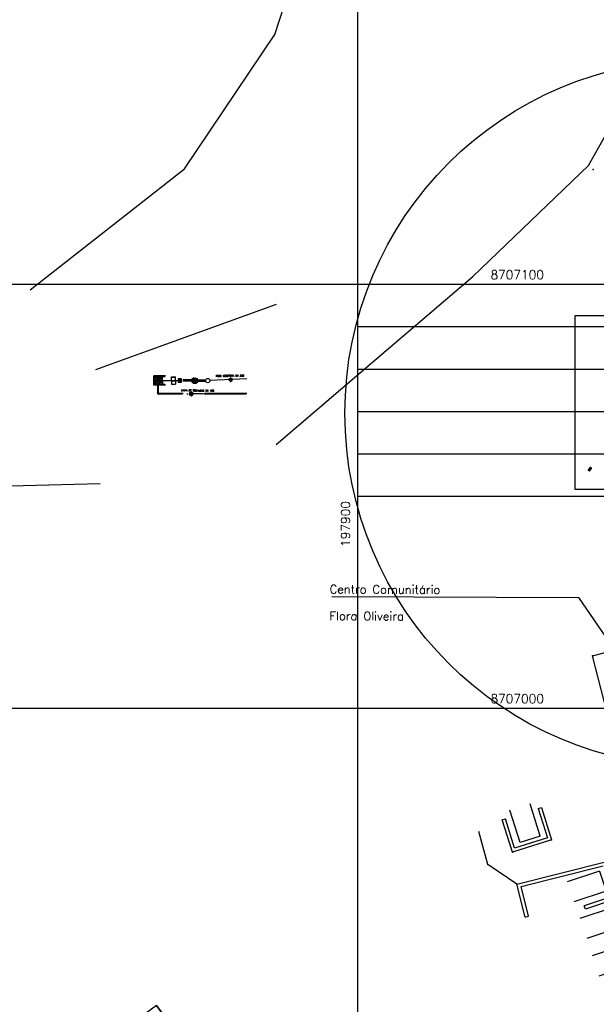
# Model space of a CAD drawing. Header units: millimetres. Extents: x 196436 to 199900, y 8705373 to 8708636.
# Tile 34 of 92: x 197820 to 197956, y 8706930 to 8707162. Entities that reach past the tile are written whole.
import ezdxf
from ezdxf.enums import TextEntityAlignment as Align

# ---------------------------------------------------------------- set-up
doc = ezdxf.new("R2010")
doc.units = ezdxf.units.MM
doc.header["$LTSCALE"] = 5
doc.linetypes.add('DASHDOT', pattern=[1, 0.5, -0.25, 0, -0.25])
doc.linetypes.add('HIDDEN', pattern=[0.375, 0.25, -0.125])
for name, color, linetype in [('BAR-EIXOS', 7, 'DASHDOT'), ('BAR-PECAS', 2, 'Continuous'), ('CAMPO_FUT', 7, 'Continuous'), ('CASA', 6, 'Continuous'), ('CERCA', 3, 'CERCA_LINE'), ('COTAS', 7, 'Continuous'), ('DIM', 7, 'Continuous'), ('EIXO', 7, 'Continuous'), ('ESTRUTURA', 5, 'Continuous'), ('LAGOA', 3, 'Continuous'), ('LIMHATRA', 2, 'HIDDEN'), ('LINHA-FINA', 3, 'Continuous'), ('MALHA', 9, 'Continuous'), ('MURO', 9, 'Continuous'), ('PAREDE', 5, 'Continuous'), ('REDE-SANITÁRIO', 6, 'Continuous'), ('RIO', 130, 'Continuous'), ('TAMPA', 3, 'Continuous'), ('TEXTO', 2, 'Continuous'), ('TXT_COORD', 3, 'Continuous')]:
    doc.layers.add(name, color=color, linetype=linetype)
doc.styles.add('GEOSIS', font='ROMANS.SHX')
doc.styles.add('ROMANS', font='romans.shx', dxfattribs={"width": 0.85})
doc.linetypes.add('CERCA_LINE', pattern='A,0.5,-0.2,["X",Standard,S=0.1,R=0,X=-0.1,Y=-0.05],-0.25', length=0.95)

# ---------------------------------------------------------------- blocks, each defined once
blk = doc.blocks.new('CAMPO')
at = {"layer": 'CAMPO_FUT'}
for p, q in [((-12.92, 36.45), (-22.33, 45.42)), ((-33.62, 14.73), (-12.92, 36.45)), ((-43.03, 23.7), (-33.62, 14.73))]:
    blk.add_line(p, q, dxfattribs=at)
for points in [[(-55.1, 11.03), (-10.26, 58.08)], [(-10.26, 58.08), (-55.1, 11.03)], [(-10.26, 58.08), (58.51, -7.45)], [(24.13, 25.31), (-20.72, -21.74)], [(-55.1, 11.03), (13.67, -54.51)], [(58.51, -7.45), (13.67, -54.51)], [(46.44, -20.12), (37.03, -11.15), (16.33, -32.87), (25.74, -41.84)], [(37.03, -11.15), (16.33, -32.87)]]:
    blk.add_lwpolyline(points, dxfattribs=at)
blk.add_circle((1.7, 1.79), 11.96, dxfattribs=at)
for centre, start, end in [((-23.27, 25.59), 226.3786, 46.3786), ((26.68, -22.01), 46.3786, 226.3786)]:
    blk.add_arc(centre, 5.73, start, end, dxfattribs=at)
blk = doc.blocks.new('A$C6E4D7D70')
at = {"layer": 'CASA'}
for points in [[(2.57, 9.18), (0, 1.6)], [(2.57, 9.18), (7.3, 7.58)], [(7.3, 7.58), (4.74, 0)]]:
    blk.add_lwpolyline(points, dxfattribs=at)
blk = doc.blocks.new('A$C554853E6')
at = {"layer": 'CASA', "rotation": 357.8006497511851}
blk.add_blockref('A$C6E4D7D70', (-0.06, 0.18), dxfattribs=at)
blk = doc.blocks.new('BB-1-CC13-N0-D150-S0')
at = {"layer": 'BAR-EIXOS'}
for p, q in [((-0.17, 0), (0, 0)), ((0, 0), (0, -0.17))]:
    blk.add_line(p, q, dxfattribs=at)
at = {"layer": 'BAR-PECAS'}
for p, q in [((-0.25, 0.12), (-0.25, -0.12)), ((-0.24, 0.11), (-0.24, -0.11)), ((0.12, -0.25), (-0.12, -0.25)), ((0.11, -0.24), (-0.11, -0.24))]:
    blk.add_line(p, q, dxfattribs=at)
for points in [[(-0.27, -0.12), (-0.27, 0.12), (-0.25, 0.12), (-0.24, 0.11, -0.179223), (-0.17, 0.08), (-0.17, -0.09, -0.179223), (-0.24, -0.11), (-0.25, -0.12)], [(-0.12, -0.27), (0.12, -0.27), (0.12, -0.25), (0.11, -0.24, 0.179223), (0.08, -0.17), (-0.09, -0.17, 0.179223), (-0.11, -0.24), (-0.12, -0.25)]]:
    blk.add_lwpolyline(points, format="xyb", close=True, dxfattribs=at)
for radius, start, end in [(0.285, 5.7791, 84.2209), (0.117, 14.1717, 75.8283)]:
    blk.add_arc((-0.2, -0.2), radius, start, end, dxfattribs=at)
blk = doc.blocks.new('A$C26ED7CE0')
for p, q in [((0.106, 0), (0, 0.106)), ((0.046, 0.106), (0, 0.106)), ((0.166, 0.176), (0.046, 0.176)), ((0.046, 0.106), (0.046, 0.176)), ((0.106, 0), (0.212, 0.106)), ((0.166, 0.106), (0.166, 0.176)), ((0.212, 0.106), (0.166, 0.106))]:
    blk.add_line(p, q)
at = {"color": 0}
for p, q in [((0.107, 0.001), (0.001, 0.106)), ((0.108, 0.002), (0.005, 0.106)), ((0.11, 0.004), (0.008, 0.106)), ((0.112, 0.006), (0.012, 0.106)), ((0.114, 0.008), (0.015, 0.106)), ((0.115, 0.009), (0.019, 0.106)), ((0.117, 0.011), (0.022, 0.106)), ((0.119, 0.013), (0.026, 0.106)), ((0.121, 0.015), (0.029, 0.106)), ((0.123, 0.016), (0.033, 0.106)), ((0.124, 0.018), (0.036, 0.106)), ((0.126, 0.02), (0.04, 0.106)), ((0.128, 0.022), (0.044, 0.106)), ((0.163, 0.057), (0.046, 0.174)), ((0.161, 0.055), (0.046, 0.171)), ((0.16, 0.054), (0.046, 0.167)), ((0.158, 0.052), (0.046, 0.164)), ((0.156, 0.05), (0.046, 0.16)), ((0.154, 0.048), (0.046, 0.157)), ((0.153, 0.047), (0.046, 0.153)), ((0.151, 0.045), (0.046, 0.149)), ((0.149, 0.043), (0.046, 0.146)), ((0.147, 0.041), (0.046, 0.142)), ((0.145, 0.039), (0.046, 0.139)), ((0.144, 0.038), (0.046, 0.135)), ((0.142, 0.036), (0.046, 0.132)), ((0.14, 0.034), (0.046, 0.128)), ((0.138, 0.032), (0.046, 0.125)), ((0.137, 0.031), (0.046, 0.121)), ((0.135, 0.029), (0.046, 0.118)), ((0.133, 0.027), (0.046, 0.114)), ((0.131, 0.025), (0.046, 0.111)), ((0.13, 0.024), (0.046, 0.107)), ((0.165, 0.059), (0.048, 0.176)), ((0.167, 0.061), (0.051, 0.176)), ((0.168, 0.062), (0.055, 0.176)), ((0.17, 0.064), (0.058, 0.176)), ((0.172, 0.066), (0.062, 0.176)), ((0.174, 0.068), (0.065, 0.176)), ((0.176, 0.069), (0.069, 0.176)), ((0.177, 0.071), (0.072, 0.176)), ((0.179, 0.073), (0.076, 0.176)), ((0.181, 0.075), (0.08, 0.176)), ((0.183, 0.077), (0.083, 0.176)), ((0.184, 0.078), (0.087, 0.176)), ((0.186, 0.08), (0.09, 0.176)), ((0.188, 0.082), (0.094, 0.176)), ((0.166, 0.107), (0.097, 0.176)), ((0.166, 0.111), (0.101, 0.176)), ((0.166, 0.114), (0.104, 0.176)), ((0.166, 0.118), (0.108, 0.176)), ((0.166, 0.121), (0.111, 0.176)), ((0.166, 0.125), (0.115, 0.176)), ((0.166, 0.128), (0.118, 0.176)), ((0.166, 0.132), (0.122, 0.176)), ((0.166, 0.136), (0.126, 0.176)), ((0.166, 0.139), (0.129, 0.176)), ((0.166, 0.143), (0.133, 0.176)), ((0.166, 0.146), (0.136, 0.176)), ((0.166, 0.15), (0.14, 0.176)), ((0.166, 0.153), (0.143, 0.176)), ((0.166, 0.157), (0.147, 0.176)), ((0.166, 0.16), (0.15, 0.176)), ((0.166, 0.164), (0.154, 0.176)), ((0.166, 0.167), (0.157, 0.176)), ((0.166, 0.171), (0.161, 0.176)), ((0.166, 0.174), (0.164, 0.176)), ((0.19, 0.084), (0.167, 0.106)), ((0.191, 0.085), (0.171, 0.106)), ((0.193, 0.087), (0.174, 0.106)), ((0.195, 0.089), (0.178, 0.106)), ((0.197, 0.091), (0.181, 0.106)), ((0.199, 0.092), (0.185, 0.106)), ((0.2, 0.094), (0.188, 0.106)), ((0.202, 0.096), (0.192, 0.106))]:
    blk.add_line(p, q, dxfattribs=at)

msp = doc.modelspace()

# ---------------------------------------------------------------- linework, layer by layer
at = {"color": 2, "elevation": 1}
msp.add_lwpolyline([(197951.296, 8707051.636), (197999.016, 8707051.636), (197999.016, 8707092.534), (197951.296, 8707092.534)], close=True, dxfattribs=at)
at = {"color": 4}
msp.add_circle((197864.65, 8707077.274), 0.5, dxfattribs=at)
at = {"layer": 'BAR-EIXOS'}
for p, q in [((197852.844, 8707076.614), (197852.844, 8707074.114)), ((197861.4, 8707077.274), (197858.4, 8707077.274)), ((197861.056, 8707077.274), (197862.156, 8707077.274)), ((197861.606, 8707076.624), (197861.606, 8707077.924)), ((197861.65, 8707077.274), (197864.65, 8707077.274)), ((197873.784, 8707074.114), (197853.014, 8707074.114))]:
    msp.add_line(p, q, dxfattribs=at)
at = {"layer": 'BAR-PECAS', "color": 3, "linetype": 'HIDDEN', "ltscale": 8}
for p, q in [((197852.759, 8707076.374), (197852.759, 8707074.385)), ((197852.929, 8707076.374), (197852.929, 8707074.385)), ((197860.971, 8707077.411), (197858.771, 8707077.411)), ((197860.971, 8707077.137), (197858.771, 8707077.137)), ((197862.242, 8707077.411), (197864.153, 8707077.411)), ((197862.242, 8707077.137), (197864.153, 8707077.137)), ((197873.875, 8707074.199), (197853.115, 8707074.199)), ((197873.693, 8707074.029), (197853.115, 8707074.029))]:
    msp.add_line(p, q, dxfattribs=at)
at = {"layer": 'BAR-PECAS', "color": 9}
for p, q in [((197861.683, 8707077.578), (197861.683, 8707077.578)), ((197861.69, 8707077.571), (197861.69, 8707077.571))]:
    msp.add_line(p, q, dxfattribs=at)
at = {"layer": 'BAR-PECAS', "color": 3, "linetype": 'HIDDEN', "ltscale": 4}
msp.add_line((197852.929, 8707074.367), (197852.929, 8707074.358), dxfattribs=at)
at = {"layer": 'BAR-PECAS', "color": 9}
for points in [[(197861.067, 8707077.284, -0.405361), (197861.062, 8707077.279), (197860.976, 8707077.279, -0.4212597), (197860.971, 8707077.284)], [(197860.971, 8707077.264, -0.4212597), (197860.976, 8707077.27), (197861.062, 8707077.27, -0.405361), (197861.067, 8707077.265)], [(197860.999, 8707077.424, -0.4212597), (197861.006, 8707077.427), (197861.085, 8707077.394, -0.405361), (197861.088, 8707077.388)], [(197861.088, 8707077.161, -0.405361), (197861.085, 8707077.155), (197861.006, 8707077.122, -0.4212597), (197860.999, 8707077.125)], [(197861.095, 8707077.406, -0.405361), (197861.089, 8707077.403), (197861.01, 8707077.436, -0.4212597), (197861.007, 8707077.442)], [(197861.007, 8707077.106, -0.4212597), (197861.01, 8707077.113), (197861.089, 8707077.146, -0.405361), (197861.095, 8707077.143)], [(197861.086, 8707077.561, -0.4212597), (197861.093, 8707077.561), (197861.154, 8707077.5, -0.405361), (197861.154, 8707077.493)], [(197861.167, 8707077.507, -0.405361), (197861.16, 8707077.507), (197861.1, 8707077.568, -0.4212597), (197861.1, 8707077.575)], [(197861.218, 8707077.654, -0.4212597), (197861.225, 8707077.651), (197861.258, 8707077.572, -0.405361), (197861.255, 8707077.566)], [(197861.273, 8707077.573, -0.405361), (197861.267, 8707077.576), (197861.234, 8707077.655, -0.4212597), (197861.237, 8707077.661)], [(197861.376, 8707077.689, -0.4212597), (197861.381, 8707077.684), (197861.381, 8707077.599, -0.405361), (197861.377, 8707077.594)], [(197861.396, 8707077.594, -0.405361), (197861.391, 8707077.599), (197861.391, 8707077.684, -0.4212597), (197861.396, 8707077.689)], [(197861.536, 8707077.661, -0.4212597), (197861.539, 8707077.655), (197861.506, 8707077.576, -0.405361), (197861.5, 8707077.573)], [(197861.517, 8707077.566, -0.405361), (197861.515, 8707077.572), (197861.548, 8707077.651, -0.4212597), (197861.554, 8707077.654)], [(197861.673, 8707077.575, -0.4212597), (197861.673, 8707077.568), (197861.612, 8707077.507, -0.405361), (197861.605, 8707077.507)], [(197861.619, 8707077.493, -0.405361), (197861.619, 8707077.5), (197861.68, 8707077.561, -0.4212597), (197861.687, 8707077.561)], [(197861.766, 8707077.442, -0.4212597), (197861.763, 8707077.436), (197861.684, 8707077.403, -0.405361), (197861.678, 8707077.406)], [(197861.685, 8707077.388, -0.405361), (197861.688, 8707077.394), (197861.767, 8707077.427, -0.4212597), (197861.773, 8707077.424)]]:
    msp.add_lwpolyline(points, format="xyb", dxfattribs=at)
for points in [[(197860.997, 8707077.307, -0.0691647), (197861.014, 8707077.393, -1.0569088), (197861.046, 8707077.382, 0.0689918), (197861.031, 8707077.305, -1.0569088)], [(197861.014, 8707077.156, -0.0691647), (197860.997, 8707077.241, -1.0569088), (197861.031, 8707077.243, 0.0689918), (197861.046, 8707077.167, -1.0569088)], [(197861.04, 8707077.454, -0.0691647), (197861.088, 8707077.526, -1.0569088), (197861.113, 8707077.504, 0.0689918), (197861.07, 8707077.439, -1.0569088)], [(197861.135, 8707077.573, -0.0691647), (197861.207, 8707077.621, -1.0569088), (197861.222, 8707077.591, 0.0689918), (197861.157, 8707077.548, -1.0569088)], [(197861.268, 8707077.646, -0.0691647), (197861.353, 8707077.663, -1.0569088), (197861.355, 8707077.63, 0.0689918), (197861.279, 8707077.615, -1.0569088)], [(197861.419, 8707077.663, -0.0691647), (197861.505, 8707077.646, -1.0569088), (197861.494, 8707077.615, 0.0689918), (197861.417, 8707077.63, -1.0569088)], [(197861.566, 8707077.621, -0.0691647), (197861.638, 8707077.573, -1.0569088), (197861.616, 8707077.548, 0.0689918), (197861.551, 8707077.591, -1.0569088)], [(197861.685, 8707077.526, -0.0691647), (197861.733, 8707077.454, -1.0569088), (197861.703, 8707077.439, 0.0689918), (197861.66, 8707077.504, -1.0569088)]]:
    msp.add_lwpolyline(points, format="xyb", close=True, dxfattribs=at)
at = {"layer": 'BAR-PECAS', "color": 7}
for points in [[(197861.088, 8707077.023, -0.0691647), (197861.04, 8707077.095, -1.0569088), (197861.07, 8707077.11, 0.0689918), (197861.113, 8707077.045, -1.0569088)], [(197861.207, 8707076.928, -0.0691647), (197861.135, 8707076.976, -1.0569088), (197861.157, 8707077.001, 0.0689918), (197861.222, 8707076.958, -1.0569088)], [(197861.353, 8707076.885, -0.0691647), (197861.268, 8707076.902, -1.0569088), (197861.279, 8707076.934, 0.0689918), (197861.355, 8707076.919, -1.0569088)], [(197861.505, 8707076.902, -0.0691647), (197861.419, 8707076.885, -1.0569088), (197861.417, 8707076.919, 0.0689918), (197861.494, 8707076.934, -1.0569088)], [(197861.638, 8707076.976, -0.0691647), (197861.566, 8707076.928, -1.0569088), (197861.551, 8707076.958, 0.0689918), (197861.616, 8707077.001, -1.0569088)], [(197861.733, 8707077.095, -0.0691647), (197861.685, 8707077.023, -1.0569088), (197861.66, 8707077.045, 0.0689918), (197861.703, 8707077.11, -1.0569088)], [(197861.758, 8707077.393, -0.0691647), (197861.775, 8707077.307, -1.0569088), (197861.742, 8707077.305, 0.0689918), (197861.727, 8707077.382, -1.0569088)], [(197861.775, 8707077.241, -0.0691647), (197861.758, 8707077.156, -1.0569088), (197861.727, 8707077.167, 0.0689918), (197861.742, 8707077.243, -1.0569088)]]:
    msp.add_lwpolyline(points, format="xyb", close=True, dxfattribs=at)
for points in [[(197861.154, 8707077.055, -0.405361), (197861.154, 8707077.048), (197861.093, 8707076.988, -0.4212597), (197861.086, 8707076.988)], [(197861.1, 8707076.974, -0.4212597), (197861.1, 8707076.981), (197861.16, 8707077.042, -0.405361), (197861.167, 8707077.042)], [(197861.255, 8707076.983, -0.405361), (197861.258, 8707076.977), (197861.225, 8707076.898, -0.4212597), (197861.218, 8707076.895)], [(197861.237, 8707076.887, -0.4212597), (197861.234, 8707076.894), (197861.267, 8707076.973, -0.405361), (197861.273, 8707076.976)], [(197861.377, 8707076.955, -0.405361), (197861.381, 8707076.95), (197861.381, 8707076.865, -0.4212597), (197861.376, 8707076.86)], [(197861.396, 8707076.86, -0.4212597), (197861.391, 8707076.865), (197861.391, 8707076.95, -0.405361), (197861.396, 8707076.955)], [(197861.5, 8707076.976, -0.405361), (197861.506, 8707076.973), (197861.539, 8707076.894, -0.4212597), (197861.536, 8707076.887)], [(197861.554, 8707076.895, -0.4212597), (197861.548, 8707076.898), (197861.515, 8707076.977, -0.405361), (197861.517, 8707076.983)], [(197861.605, 8707077.042, -0.405361), (197861.612, 8707077.042), (197861.673, 8707076.981, -0.4212597), (197861.673, 8707076.974)], [(197861.687, 8707076.988, -0.4212597), (197861.68, 8707076.988), (197861.619, 8707077.048, -0.405361), (197861.619, 8707077.055)], [(197861.678, 8707077.143, -0.405361), (197861.684, 8707077.146), (197861.763, 8707077.113, -0.4212597), (197861.766, 8707077.106)], [(197861.773, 8707077.125, -0.4212597), (197861.767, 8707077.122), (197861.688, 8707077.155, -0.405361), (197861.685, 8707077.161)], [(197861.801, 8707077.284, -0.4212597), (197861.796, 8707077.279), (197861.711, 8707077.279, -0.405361), (197861.706, 8707077.284)], [(197861.706, 8707077.265, -0.405361), (197861.711, 8707077.27), (197861.796, 8707077.27, -0.4212597), (197861.801, 8707077.264)]]:
    msp.add_lwpolyline(points, format="xyb", dxfattribs=at)
msp.add_lwpolyline([(197861.679, 8707077.252), (197861.611, 8707077.252), (197861.611, 8707077.297), (197861.679, 8707077.297)], close=True, dxfattribs=at)
at = {"layer": 'BAR-PECAS', "color": 3}
for radius in [0.425, 0.3, 0.0239]:
    msp.add_circle((197861.386, 8707077.274), radius, dxfattribs=at)
msp.add_arc((197861.386, 8707077.274), 0.279, 4.61473, 355.38527, dxfattribs=at)
at = {"layer": 'CERCA'}
msp.add_lwpolyline([(197937.605, 8706958.492), (197930.748, 8706963.157), (197928.636, 8706970.873)], dxfattribs=at)
msp.add_point((197930.749, 8706963.157, 684.042), dxfattribs=at)
at = {"layer": 'DIM', "color": 1}
msp.add_circle((197980.388, 8707069.569), 83.371, dxfattribs=at)
at = {"layer": 'EIXO', "ltscale": 3}
msp.add_line((197854.129, 8707077.274), (197858.472, 8707077.274), dxfattribs=at)
at = {"layer": 'ESTRUTURA'}
for p, q in [((197880.804, 8707095.196), (197838.168, 8707079.771)), ((197851.918, 8707077.154), (197851.918, 8707077.234))]:
    msp.add_line(p, q, dxfattribs=at)
at = {"layer": 'ESTRUTURA', "color": 4}
msp.add_circle((197861.606, 8707077.274), 0.65, dxfattribs=at)
at = {"layer": 'LAGOA'}
msp.add_point((197955.641, 8707127.027, 677.608), dxfattribs=at)
at = {"layer": 'LIMHATRA', "ltscale": 3.5}
for p, q in [((197852.118, 8707076.374), (197852.118, 8707078.174)), ((197854.568, 8707078.174), (197852.118, 8707078.174)), ((197854.568, 8707076.374), (197852.118, 8707076.374))]:
    msp.add_line(p, q, dxfattribs=at)
at = {"layer": 'LINHA-FINA', "color": 2, "linetype": 'HIDDEN', "ltscale": 2.5}
for radius in [0.72, 0.55]:
    msp.add_circle((197861.606, 8707077.274), radius, dxfattribs=at)
at = {"layer": 'MALHA'}
for p, q in [((197900, 8708635.599), (197900, 8705384.785)), ((197900, 8708635.599), (197900, 8705384.785)), ((197900, 8707090), (198000, 8707090)), ((197900, 8707080), (198000, 8707080)), ((197900, 8707070), (198000, 8707070)), ((197900, 8707060), (198000, 8707060)), ((197900, 8707050), (198000, 8707050))]:
    msp.add_line(p, q, dxfattribs=at)
at = {"layer": 'MALHA', "color": 7}
for p, q in [((196441.61, 8707100), (199000, 8707100)), ((196441.61, 8707000), (199000, 8707000))]:
    msp.add_line(p, q, dxfattribs=at)
at = {"layer": 'MURO'}
for p, q in [((197955.459, 8707012.319, 683.164), (197981.129, 8707019.336, 683.164)), ((197965.289, 8706973.828, 683.164), (197955.459, 8707012.319, 683.164)), ((197942.637, 8706976.297, 683.942), (197944.788, 8706969.426, 683.942)), ((197943.401, 8706976.536, 683.942), (197945.79, 8706968.901, 683.942)), ((197936.527, 8706966.002, 683.942), (197934.138, 8706973.637, 683.942)), ((197937.052, 8706967.005, 683.942), (197934.902, 8706973.876, 683.942)), ((197944.788, 8706969.426, 683.942), (197937.052, 8706967.005, 683.942)), ((197945.79, 8706968.901, 683.942), (197936.527, 8706966.002, 683.942)), ((197937.605, 8706958.492), (197958.492, 8706963.769)), ((197938.577, 8706957.912), (197957.967, 8706962.811)), ((197939.565, 8706950.736), (197937.605, 8706958.492)), ((197940.34, 8706950.932), (197938.577, 8706957.912)), ((197960.339, 8706955.646), (197953.503, 8706953.384)), ((197953.755, 8706952.624), (197953.503, 8706953.384)), ((197960.59, 8706954.887, 684.108), (197953.755, 8706952.624, 684.28)), ((197939.565, 8706950.736), (197940.34, 8706950.932))]:
    msp.add_line(p, q, dxfattribs=at)
for points in [[(197942.637, 8706976.297), (197943.401, 8706976.536)], [(197934.138, 8706973.637), (197934.902, 8706973.876)]]:
    msp.add_lwpolyline(points, dxfattribs=at)
for p in [(197955.46, 8707012.319, 681.594), (197945.791, 8706968.901, 683.776), (197936.528, 8706966.003, 683.942), (197937.606, 8706958.492, 684.28)]:
    msp.add_point(p, dxfattribs=at)
at = {"layer": 'PAREDE', "color": 6}
for p, q in [((197851.918, 8707076.174), (197851.918, 8707078.374)), ((197854.67, 8707078.374), (197851.918, 8707078.374)), ((197854.67, 8707076.174), (197851.918, 8707076.174))]:
    msp.add_line(p, q, dxfattribs=at)
at = {"layer": 'REDE-SANITÁRIO', "linetype": 'HIDDEN', "ltscale": 44}
for p, q in [((197873.913, 8707077.679, -25.586), (197865.15, 8707077.296, -25.676)), ((197839.275, 8707052.947, -25.481), (197764.584, 8707050.964, -25.581))]:
    msp.add_line(p, q, dxfattribs=at)
at = {"layer": 'RIO'}
for points in [[(197822.725, 8707098.677), (197859.154, 8707127.236), (197880.47, 8707158.883), (197892.736, 8707196.616), (197896.06, 8707264.618), (197899.283, 8707309.948), (197944.855, 8707353.581), (197997.923, 8707382.067), (198067.537, 8707389.319), (198155.244, 8707382.889), (198224.72, 8707358.401), (198260.758, 8707297.784), (198287.931, 8707262.237)], [(197880.83, 8707062.22), (197900.832, 8707079.329), (197927.199, 8707101.84), (197954.487, 8707127.968), (197971.831, 8707158.664), (197974.644, 8707180.374), (197964.839, 8707216.619), (197965.891, 8707250.103), (197965.132, 8707283.594), (197974.253, 8707298.035), (197999.686, 8707314.215), (198034.129, 8707319.494), (198084.892, 8707328.323), (198150.998, 8707324.413), (198176.288, 8707308.011), (198197.022, 8707291.402)]]:
    msp.add_lwpolyline(points, dxfattribs=at)
at = {"layer": 'TAMPA', "color": 7, "linetype": 'Continuous'}
for p, q in [((197852.143, 8707077.274), (197852.143, 8707078.154)), ((197852.143, 8707078.154), (197854.013, 8707078.154)), ((197852.153, 8707077.284), (197852.153, 8707078.144)), ((197852.153, 8707078.144), (197854.003, 8707078.144)), ((197854.003, 8707077.284), (197854.003, 8707078.144)), ((197854.013, 8707077.274), (197854.013, 8707078.154)), ((197856.09, 8707077.274), (197856.09, 8707078.154)), ((197856.09, 8707078.154), (197857.06, 8707078.154)), ((197856.1, 8707077.284), (197856.1, 8707078.144)), ((197856.1, 8707078.144), (197857.05, 8707078.144)), ((197857.05, 8707077.284), (197857.05, 8707078.144)), ((197857.06, 8707077.274), (197857.06, 8707078.154)), ((197852.143, 8707077.274), (197854.013, 8707077.274)), ((197852.143, 8707077.274), (197852.143, 8707076.394)), ((197852.143, 8707077.274), (197854.013, 8707077.274)), ((197852.143, 8707076.394), (197854.013, 8707076.394)), ((197852.153, 8707077.284), (197854.003, 8707077.284)), ((197852.153, 8707077.264), (197852.153, 8707076.404)), ((197852.153, 8707077.264), (197854.003, 8707077.264)), ((197852.153, 8707076.404), (197854.003, 8707076.404)), ((197853.078, 8707077.314), (197853.078, 8707078.114)), ((197853.078, 8707077.234), (197853.078, 8707076.434)), ((197854.003, 8707077.264), (197854.003, 8707076.404)), ((197854.013, 8707077.274), (197854.013, 8707076.394)), ((197856.09, 8707077.274), (197856.09, 8707076.394)), ((197856.09, 8707077.274), (197857.06, 8707077.274)), ((197856.09, 8707076.394), (197857.06, 8707076.394)), ((197856.1, 8707077.284), (197857.05, 8707077.284)), ((197856.1, 8707077.264), (197856.1, 8707076.404)), ((197856.1, 8707077.264), (197857.05, 8707077.264)), ((197856.1, 8707076.404), (197857.05, 8707076.404)), ((197857.05, 8707077.264), (197857.05, 8707076.404)), ((197857.06, 8707077.274), (197857.06, 8707076.394))]:
    msp.add_line(p, q, dxfattribs=at)
at = {"layer": 'TAMPA', "linetype": 'HIDDEN', "ltscale": 2}
for p, q in [((197852.178, 8707077.314), (197852.178, 8707078.114)), ((197852.178, 8707078.114), (197853.978, 8707078.114)), ((197852.178, 8707077.314), (197853.978, 8707077.314)), ((197852.178, 8707077.234), (197852.178, 8707076.434)), ((197852.178, 8707077.234), (197853.978, 8707077.234)), ((197852.178, 8707076.434), (197853.978, 8707076.434)), ((197853.978, 8707077.314), (197853.978, 8707078.114)), ((197853.978, 8707077.234), (197853.978, 8707076.434)), ((197856.125, 8707077.314), (197856.125, 8707078.114)), ((197856.125, 8707078.114), (197857.025, 8707078.114)), ((197856.125, 8707077.314), (197857.025, 8707077.314)), ((197856.125, 8707077.234), (197856.125, 8707076.434)), ((197856.125, 8707077.234), (197857.025, 8707077.234)), ((197856.125, 8707076.434), (197857.025, 8707076.434)), ((197857.025, 8707077.314), (197857.025, 8707078.114)), ((197857.025, 8707077.234), (197857.025, 8707076.434))]:
    msp.add_line(p, q, dxfattribs=at)
at = {"layer": 'TAMPA', "color": 9, "linetype": 'Continuous'}
for p, q in [((197853.078, 8707077.314), (197852.178, 8707078.114)), ((197853.078, 8707078.114), (197852.178, 8707077.314)), ((197853.078, 8707077.234), (197852.178, 8707076.434)), ((197853.078, 8707076.434), (197852.178, 8707077.234)), ((197853.978, 8707078.114), (197853.078, 8707077.314)), ((197853.078, 8707078.114), (197853.978, 8707077.314)), ((197853.978, 8707076.434), (197853.078, 8707077.234)), ((197853.078, 8707076.434), (197853.978, 8707077.234)), ((197858.425, 8707077.624), (197857.725, 8707076.924)), ((197857.725, 8707077.624), (197858.425, 8707076.924))]:
    msp.add_line(p, q, dxfattribs=at)
at = {"layer": 'TAMPA', "color": 7, "linetype": 'Continuous'}
msp.add_lwpolyline([(197857.695, 8707076.894), (197858.455, 8707076.894), (197858.455, 8707077.654), (197857.695, 8707077.654)], close=True, dxfattribs=at)
at = {"layer": 'TAMPA', "linetype": 'HIDDEN', "ltscale": 2}
msp.add_lwpolyline([(197857.725, 8707076.924), (197858.425, 8707076.924), (197858.425, 8707077.624), (197857.725, 8707077.624)], close=True, dxfattribs=at)
at = {"layer": 'TEXTO', "color": 0}
msp.add_lwpolyline([(197893.972, 8707026.375), (197952.129, 8707026.12), (197963.001, 8707010.337)], dxfattribs=at)

# ---------------------------------------------------------------- block references
at = {"layer": 'BAR-PECAS', "color": 3, "linetype": 'HIDDEN', "ltscale": 4, "rotation": 180}
msp.add_blockref('BB-1-CC13-N0-D150-S0', (197852.844, 8707074.114), dxfattribs=at)
at = {"layer": 'CASA'}
for name, p, rotation in [('A$C554853E6', (197939.613, 8706978.839), 218.2891625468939), ('A$C554853E6', (197948.095, 8706957.901), 309.2276541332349), ('A$C554853E6', (197951.115, 8706949.255), 309.2276541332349), ('A$C554853E6', (197953.975, 8706940.442), 309.2276541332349), ('CAMPO', (197832.07, 8706877.538), 259.9386704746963)]:
    msp.add_blockref(name, p, dxfattribs=dict(at, rotation=rotation))
at = {"layer": 'COTAS', "yscale": 5, "zscale": 5}
for p, xscale, rotation in [((197869.531, 8707078.018, -25.631), 5, 270.0000000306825), ((197861.252, 8707073.584), 4.999999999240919, 89.43289496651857)]:
    msp.add_blockref('A$C26ED7CE0', p, dxfattribs=dict(at, xscale=xscale, rotation=rotation))

# ---------------------------------------------------------------- texts
at = {"layer": 'BAR-PECAS', "ltscale": 4, "style": 'ROMANS'}
msp.add_text('LINHA DE RECALQUE DN 150', height=0.4, rotation=359.43289, dxfattribs=at).set_placement((197862.273, 8707074.725), align=Align.CENTER)
at = {"layer": 'TEXTO', "style": 'ROMANS'}
msp.add_text('REDE COLETORA DN 200', height=0.4, rotation=0.46564, dxfattribs=at).set_placement((197869.912, 8707078.398, -25.631), align=Align.MIDDLE)
at = {"layer": 'TEXTO', "style": 'GEOSIS', "width": 0.65}
msp.add_text('680', height=0.5, rotation=54.15217, dxfattribs=at).set_placement((197955.138, 8707056.139, -25.681), align=Align.BOTTOM_CENTER)
at = {"layer": 'TEXTO', "style": 'GEOSIS'}
for s, p in [('Centro Comunitário', (197893.4, 8707026.465)), ('Flora Oliveira', (197893.372, 8707020.162))]:
    msp.add_text(s, height=2, rotation=359.749, dxfattribs=at).set_placement(p, align=Align.BOTTOM_LEFT)
at = {"layer": 'TXT_COORD', "style": 'GEOSIS'}
for s, p in [('8707100', (197943.985, 8707100.558)), ('8707000', (197943.985, 8707000.558))]:
    msp.add_text(s, height=2.1, dxfattribs=at).set_placement(p, align=Align.BOTTOM_RIGHT)
msp.add_text('197900', height=2.1, rotation=90, dxfattribs=at).set_placement((197898.832, 8707048.843), align=Align.BOTTOM_RIGHT)

doc.saveas('drawing.dxf')
